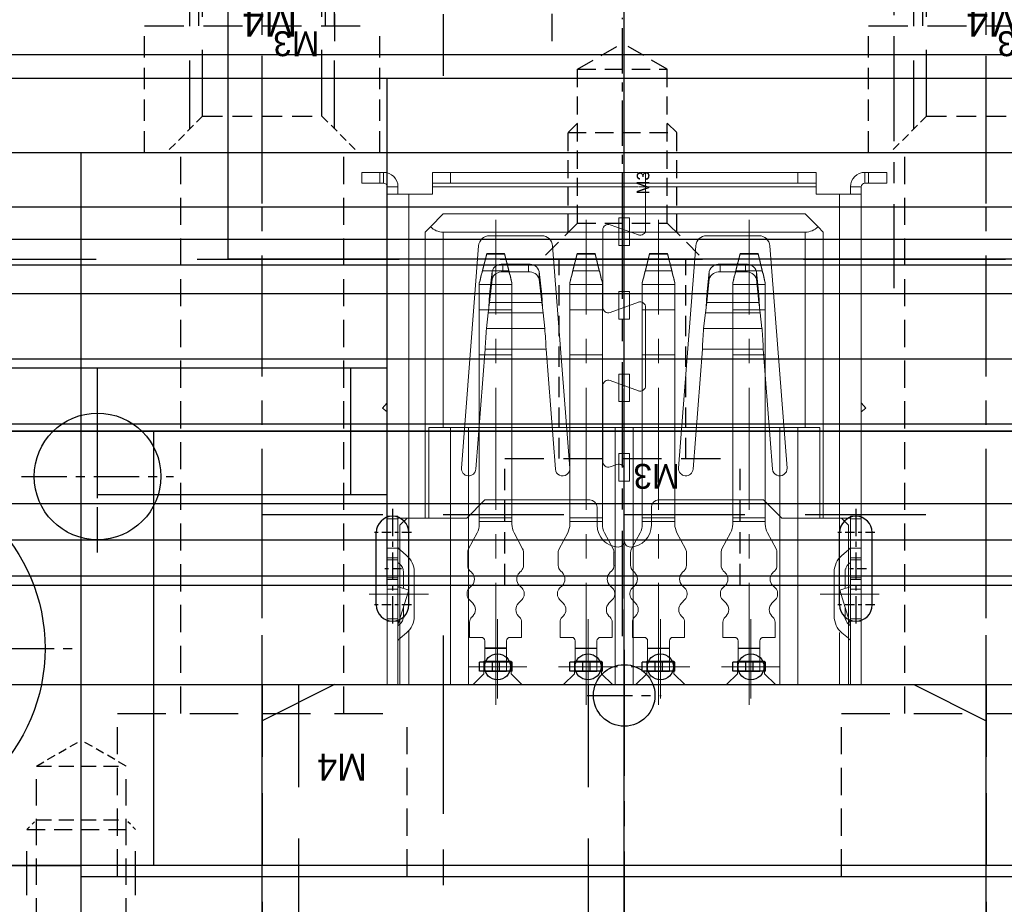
# Model space of a CAD drawing. Header units: millimetres. Extents: x -1657 to 8845, y -11980 to 3013.
# Tile 163 of 256: x 856 to 883, y 672 to 697. Entities that reach past the tile are written whole.
import ezdxf

# ---------------------------------------------------------------- set-up
doc = ezdxf.new("R2010")
doc.units = ezdxf.units.MM
doc.linetypes.add('CENTER', pattern=[2, 1.25, -0.25, 0.25, -0.25])
doc.linetypes.add('DASHED', pattern=[0.75, 0.5, -0.25])
for name, color, linetype in [('01', 6, 'Continuous'), ('图层138', 141, 'Continuous'), ('图层139', 137, 'Continuous'), ('图层148', 112, 'Continuous'), ('图层149', 30, 'Continuous'), ('图层151', 51, 'Continuous'), ('图层154', 25, 'Continuous'), ('图层158', 195, 'Continuous'), ('图层160', 67, 'Continuous'), ('图层161', 135, 'Continuous'), ('图层162', 17, 'Continuous'), ('图层164', 124, 'Continuous'), ('图层166', 212, 'Continuous'), ('方管2', 2, 'Continuous'), ('裁切线轨', 252, 'Continuous'), ('铁壳', 1, 'Continuous')]:
    doc.layers.add(name, color=color, linetype=linetype)

# ---------------------------------------------------------------- blocks, each defined once
blk = doc.blocks.new('1BAE6')
at = {"layer": '01', "color": 1, "linetype": 'CENTER', "lineweight": 9, "ltscale": 2.695376}
for p, q in [((-6.9, -1.179), (-6.9, 12.214)), ((-4.4, -1.179), (-4.4, 12.214)), ((-2.4, -1.179), (-2.4, 12.214)), ((0.1, -1.179), (0.1, 12.214))]:
    blk.add_line(p, q, dxfattribs=at)
at = {"layer": '01', "linetype": 'Continuous', "lineweight": 15}
for p, q in [((-7.265, 10.827), (-7.147, 11.285)), ((-7.147, 11.272), (-7.265, 10.814)), ((-7.147, 11.285), (-6.653, 11.285)), ((-7.147, 11.285), (-7.147, 11.272)), ((-7.147, 11.272), (-6.653, 11.272)), ((-6.653, 11.285), (-6.538, 10.827)), ((-6.653, 11.272), (-6.653, 11.285)), ((-6.538, 10.814), (-6.653, 11.272)), ((-4.765, 10.827), (-4.648, 11.285)), ((-4.648, 11.272), (-4.765, 10.814)), ((-4.648, 11.285), (-4.153, 11.285)), ((-4.648, 11.285), (-4.648, 11.272)), ((-4.648, 11.272), (-4.153, 11.272)), ((-4.153, 11.285), (-4.038, 10.827)), ((-4.153, 11.272), (-4.153, 11.285)), ((-4.038, 10.814), (-4.153, 11.272)), ((-2.765, 10.827), (-2.647, 11.285)), ((-2.647, 11.272), (-2.765, 10.814)), ((-2.647, 11.285), (-2.153, 11.285)), ((-2.647, 11.285), (-2.647, 11.272)), ((-2.647, 11.272), (-2.153, 11.272)), ((-2.153, 11.285), (-2.038, 10.827)), ((-2.153, 11.272), (-2.153, 11.285)), ((-2.038, 10.814), (-2.153, 11.272)), ((-0.265, 10.827), (-0.148, 11.285)), ((-0.148, 11.272), (-0.265, 10.814)), ((-0.148, 11.285), (0.347, 11.285)), ((-0.148, 11.285), (-0.148, 11.272)), ((-0.148, 11.272), (0.347, 11.272)), ((0.347, 11.285), (0.462, 10.827)), ((0.347, 11.272), (0.347, 11.285)), ((0.462, 10.814), (0.347, 11.272)), ((-7.265, 10.814), (-6.538, 10.814)), ((-4.765, 10.814), (-4.038, 10.814)), ((-2.765, 10.814), (-2.038, 10.814)), ((-0.265, 10.814), (0.462, 10.814)), ((-7.353, 10.467), (-7.353, 10.482)), ((-7.353, 10.467), (-7.353, 10.432)), ((-7.353, 10.432), (-7.353, 9.736)), ((-7.353, 10.432), (-6.452, 10.432)), ((-6.452, 10.482), (-6.452, 10.467)), ((-6.452, 10.467), (-6.452, 10.432)), ((-6.452, 10.432), (-6.452, 9.736)), ((-4.853, 10.467), (-4.853, 10.482)), ((-4.853, 10.467), (-4.853, 10.432)), ((-4.853, 10.432), (-4.853, 9.736)), ((-4.853, 10.432), (-3.953, 10.432)), ((-3.953, 10.482), (-3.953, 10.467)), ((-3.953, 10.467), (-3.953, 10.432)), ((-3.953, 10.432), (-3.953, 9.736)), ((-2.853, 10.467), (-2.853, 10.482)), ((-2.853, 10.467), (-2.853, 10.432)), ((-2.853, 10.432), (-2.853, 9.736)), ((-2.853, 10.432), (-1.952, 10.432)), ((-1.952, 10.482), (-1.952, 10.467)), ((-1.952, 10.467), (-1.952, 10.432)), ((-1.952, 10.432), (-1.952, 9.736)), ((-0.353, 10.467), (-0.353, 10.482)), ((-0.353, 10.467), (-0.353, 10.432)), ((-0.353, 10.432), (-0.353, 9.736)), ((-0.353, 10.432), (0.547, 10.432)), ((0.547, 10.482), (0.547, 10.467)), ((0.547, 10.467), (0.547, 10.432)), ((0.547, 10.432), (0.547, 9.736)), ((-7.353, 9.736), (-7.353, 8.493)), ((-7.353, 9.736), (-6.452, 9.736)), ((-6.452, 9.736), (-6.452, 8.493)), ((-4.853, 9.736), (-4.853, 8.493)), ((-4.853, 9.736), (-3.953, 9.736)), ((-3.953, 9.736), (-3.953, 8.493)), ((-2.853, 9.736), (-2.853, 8.493)), ((-2.853, 9.736), (-1.952, 9.736)), ((-1.952, 9.736), (-1.952, 8.493)), ((-0.353, 9.736), (-0.353, 8.493)), ((-0.353, 9.736), (0.547, 9.736)), ((0.547, 9.736), (0.547, 8.493)), ((-7.353, 8.493), (-7.353, 3.991)), ((-7.353, 8.493), (-6.452, 8.493)), ((-6.452, 8.493), (-6.452, 3.991)), ((-4.853, 8.493), (-4.853, 3.991)), ((-4.853, 8.493), (-3.953, 8.493)), ((-3.953, 8.493), (-3.953, 3.991)), ((-2.853, 8.493), (-2.853, 3.991)), ((-2.853, 8.493), (-1.952, 8.493)), ((-1.952, 8.493), (-1.952, 3.991)), ((-0.353, 8.493), (-0.353, 3.991)), ((-0.353, 8.493), (0.547, 8.493)), ((0.547, 8.493), (0.547, 3.991)), ((-7.353, 3.991), (-7.353, 3.885)), ((-7.353, 3.991), (-6.452, 3.991)), ((-7.353, 3.885), (-7.353, 3.81)), ((-7.353, 3.885), (-6.452, 3.885)), ((-6.452, 3.991), (-6.452, 3.885)), ((-6.452, 3.885), (-6.452, 3.81)), ((-4.853, 3.991), (-4.853, 3.885)), ((-4.853, 3.991), (-3.953, 3.991)), ((-4.853, 3.885), (-4.853, 3.81)), ((-4.853, 3.885), (-3.953, 3.885)), ((-3.953, 3.991), (-3.953, 3.885)), ((-3.953, 3.885), (-3.953, 3.81)), ((-2.853, 3.991), (-2.853, 3.885)), ((-2.853, 3.991), (-1.952, 3.991)), ((-2.853, 3.885), (-2.853, 3.81)), ((-2.853, 3.885), (-1.952, 3.885)), ((-1.952, 3.991), (-1.952, 3.885)), ((-1.952, 3.885), (-1.952, 3.81)), ((-0.353, 3.991), (-0.353, 3.885)), ((-0.353, 3.991), (0.547, 3.991)), ((-0.353, 3.885), (-0.353, 3.81)), ((-0.353, 3.885), (0.547, 3.885)), ((0.547, 3.991), (0.547, 3.885)), ((0.547, 3.885), (0.547, 3.81)), ((-7.411, 3.575), (-7.649, 3.129)), ((-6.394, 3.575), (-6.156, 3.129)), ((-4.911, 3.575), (-5.149, 3.129)), ((-3.894, 3.575), (-3.656, 3.129)), ((-2.911, 3.575), (-3.149, 3.129)), ((-1.894, 3.575), (-1.656, 3.129)), ((-0.411, 3.575), (-0.649, 3.129)), ((0.606, 3.575), (0.844, 3.129)), ((-7.673, 3.035), (-7.673, 2.668)), ((-6.133, 3.035), (-6.133, 2.668)), ((-5.173, 3.035), (-5.173, 2.668)), ((-3.633, 3.035), (-3.633, 2.668)), ((-3.173, 3.035), (-3.173, 2.668)), ((-1.633, 3.035), (-1.633, 2.668)), ((-0.673, 3.035), (-0.673, 2.668)), ((0.867, 3.035), (0.867, 2.668)), ((-7.614, 2.526), (-7.559, 2.472)), ((-6.191, 2.526), (-6.246, 2.472)), ((-5.114, 2.526), (-5.059, 2.472)), ((-3.691, 2.526), (-3.746, 2.472)), ((-3.114, 2.526), (-3.059, 2.472)), ((-1.691, 2.526), (-1.746, 2.472)), ((-0.614, 2.526), (-0.559, 2.472)), ((0.809, 2.526), (0.754, 2.472)), ((-7.559, 2.118), (-7.634, 2.044)), ((-6.246, 2.118), (-6.171, 2.044)), ((-5.059, 2.118), (-5.134, 2.044)), ((-3.746, 2.118), (-3.671, 2.044)), ((-3.059, 2.118), (-3.134, 2.044)), ((-1.746, 2.118), (-1.671, 2.044)), ((-0.559, 2.118), (-0.634, 2.044)), ((0.754, 2.118), (0.829, 2.044)), ((-7.692, 1.902), (-7.692, 1.868)), ((-7.634, 1.726), (-7.534, 1.627)), ((-6.171, 1.726), (-6.271, 1.627)), ((-6.113, 1.902), (-6.113, 1.868)), ((-5.192, 1.902), (-5.192, 1.868)), ((-5.134, 1.726), (-5.034, 1.627)), ((-3.671, 1.726), (-3.771, 1.627)), ((-3.613, 1.902), (-3.613, 1.868)), ((-3.192, 1.902), (-3.192, 1.868)), ((-3.134, 1.726), (-3.034, 1.627)), ((-1.671, 1.726), (-1.771, 1.627)), ((-1.613, 1.902), (-1.613, 1.868)), ((-0.692, 1.902), (-0.692, 1.868)), ((-0.634, 1.726), (-0.534, 1.627)), ((0.829, 1.726), (0.729, 1.627)), ((0.887, 1.902), (0.887, 1.868)), ((-7.622, 1.102), (-7.622, 0.685)), ((-7.534, 1.273), (-7.564, 1.244)), ((-6.271, 1.273), (-6.241, 1.244)), ((-6.183, 1.102), (-6.183, 0.685)), ((-5.122, 1.102), (-5.122, 0.685)), ((-5.034, 1.273), (-5.064, 1.244)), ((-3.771, 1.273), (-3.741, 1.244)), ((-3.683, 1.102), (-3.683, 0.685)), ((-3.122, 1.102), (-3.122, 0.685)), ((-3.034, 1.273), (-3.064, 1.244)), ((-1.771, 1.273), (-1.741, 1.244)), ((-1.683, 1.102), (-1.683, 0.685)), ((-0.622, 1.102), (-0.622, 0.685)), ((-0.534, 1.273), (-0.564, 1.244)), ((0.729, 1.273), (0.759, 1.244)), ((0.817, 1.102), (0.817, 0.685)), ((-7.622, 0.685), (-7.303, 0.685)), ((-7.622, 0.685), (-7.303, 0.685)), ((-7.203, -0.25), (-7.203, 0.585)), ((-6.603, -0.25), (-6.603, 0.585)), ((-6.183, 0.685), (-6.502, 0.685)), ((-6.183, 0.685), (-6.502, 0.685)), ((-5.122, 0.685), (-4.803, 0.685)), ((-5.122, 0.685), (-4.803, 0.685)), ((-4.703, -0.25), (-4.703, 0.585)), ((-4.103, -0.25), (-4.103, 0.585)), ((-3.683, 0.685), (-4.002, 0.685)), ((-3.683, 0.685), (-4.002, 0.685)), ((-3.122, 0.685), (-2.803, 0.685)), ((-3.122, 0.685), (-2.803, 0.685)), ((-2.703, -0.25), (-2.703, 0.585)), ((-2.103, -0.25), (-2.103, 0.585)), ((-1.683, 0.685), (-2.002, 0.685)), ((-1.683, 0.685), (-2.002, 0.685)), ((-0.622, 0.685), (-0.303, 0.685)), ((-0.622, 0.685), (-0.303, 0.685)), ((-0.203, -0.25), (-0.203, 0.585)), ((0.397, -0.25), (0.397, 0.585)), ((0.817, 0.685), (0.498, 0.685)), ((0.817, 0.685), (0.498, 0.685)), ((-4.103, 0.388), (-4.703, 0.388)), ((-2.103, 0.388), (-2.703, 0.388)), ((0.397, 0.388), (-0.203, 0.388))]:
    blk.add_line(p, q, dxfattribs=at)
at = {"layer": '01'}
for p, q in [((-7.203, 0.388), (-6.603, 0.388)), ((-6.603, 0.388), (-7.203, 0.388)), ((-4.703, 0.388), (-4.103, 0.388)), ((-2.703, 0.388), (-2.103, 0.388)), ((-2.703, 0.388), (-2.103, 0.388)), ((-0.203, 0.388), (0.397, 0.388)), ((-7.203, -0.25), (-6.603, -0.25)), ((-4.703, -0.25), (-4.103, -0.25)), ((-2.703, -0.25), (-2.103, -0.25)), ((-0.203, -0.25), (0.397, -0.25))]:
    blk.add_line(p, q, dxfattribs=at)
at = {"layer": '01', "ltscale": 1.375}
for p, q in [((-6.45, 0), (-7.35, 0)), ((-3.95, 0), (-4.85, 0)), ((-1.95, 0), (-2.85, 0)), ((0.55, 0), (-0.35, 0)), ((-6.45, -0.25), (-7.35, -0.25)), ((-3.95, -0.25), (-4.85, -0.25)), ((-1.95, -0.25), (-2.85, -0.25)), ((0.55, -0.25), (-0.35, -0.25))]:
    blk.add_line(p, q, dxfattribs=at)
at = {"layer": '01', "ltscale": 0.075}
for p, q in [((-7.35, -0.25), (-7.35, 0)), ((-6.45, -0.25), (-6.45, 0)), ((-4.85, -0.25), (-4.85, 0)), ((-3.95, -0.25), (-3.95, 0)), ((-2.85, -0.25), (-2.85, 0)), ((-1.95, -0.25), (-1.95, 0)), ((-0.35, -0.25), (-0.35, 0)), ((0.55, -0.25), (0.55, 0))]:
    blk.add_line(p, q, dxfattribs=at)
at = {"layer": '01', "ltscale": 1.625}
for p, q in [((-7, 0), (-7, -0.25)), ((-6.8, 0), (-6.8, -0.25)), ((-4.5, 0), (-4.5, -0.25)), ((-4.3, 0), (-4.3, -0.25)), ((-2.5, 0), (-2.5, -0.25)), ((-2.3, 0), (-2.3, -0.25)), ((0, 0), (0, -0.25)), ((0.2, 0), (0.2, -0.25))]:
    blk.add_line(p, q, dxfattribs=at)
at = {"layer": '01', "linetype": 'Continuous', "lineweight": 15}
for centre, radius, start, end in [((-7.853, 3.81), 0.5, 331.9275, 0), ((-5.952, 3.81), 0.5, 180, 208.0725), ((-5.353, 3.81), 0.5, 331.9275, 0), ((-3.452, 3.81), 0.5, 180, 208.0725), ((-3.353, 3.81), 0.5, 331.9275, 0), ((-1.452, 3.81), 0.5, 180, 208.0725), ((-1.452, 3.81), 0.5, 180, 208.0725), ((-0.853, 3.81), 0.5, 331.9275, 0), ((1.047, 3.81), 0.5, 180, 208.0725), ((-7.473, 3.035), 0.2, 151.9275, 180), ((-6.332, 3.035), 0.2, 0, 28.0725), ((-4.973, 3.035), 0.2, 151.9275, 180), ((-3.832, 3.035), 0.2, 0, 28.0725), ((-2.973, 3.035), 0.2, 151.9275, 180), ((-1.832, 3.035), 0.2, 0, 28.0725), ((-0.473, 3.035), 0.2, 151.9275, 180), ((0.668, 3.035), 0.2, 0, 28.0725), ((-7.473, 2.668), 0.2, 180, 225), ((-7.736, 2.295), 0.25, 315, 45), ((-6.069, 2.295), 0.25, 135, 225), ((-6.332, 2.668), 0.2, 315, 0), ((-4.973, 2.668), 0.2, 180, 225), ((-5.236, 2.295), 0.25, 315, 45), ((-3.569, 2.295), 0.25, 135, 225), ((-3.832, 2.668), 0.2, 315, 0), ((-2.973, 2.668), 0.2, 180, 225), ((-3.236, 2.295), 0.25, 315, 45), ((-1.569, 2.295), 0.25, 135, 225), ((-1.832, 2.668), 0.2, 315, 0), ((-0.473, 2.668), 0.2, 180, 225), ((-0.736, 2.295), 0.25, 315, 45), ((0.931, 2.295), 0.25, 135, 225), ((0.668, 2.668), 0.2, 315, 0), ((-7.493, 1.902), 0.2, 135, 180), ((-6.313, 1.902), 0.2, 0, 45), ((-4.993, 1.902), 0.2, 135, 180), ((-3.813, 1.902), 0.2, 0, 45), ((-2.993, 1.902), 0.2, 135, 180), ((-1.813, 1.902), 0.2, 0, 45), ((-0.493, 1.902), 0.2, 135, 180), ((0.687, 1.902), 0.2, 0, 45), ((-7.493, 1.868), 0.2, 180, 225), ((-6.313, 1.868), 0.2, 315, 0), ((-4.993, 1.868), 0.2, 180, 225), ((-3.813, 1.868), 0.2, 315, 0), ((-2.993, 1.868), 0.2, 180, 225), ((-1.813, 1.868), 0.2, 315, 0), ((-0.493, 1.868), 0.2, 180, 225), ((0.687, 1.868), 0.2, 315, 0), ((-7.711, 1.45), 0.25, 315, 45), ((-6.094, 1.45), 0.25, 135, 225), ((-5.211, 1.45), 0.25, 315, 45), ((-3.594, 1.45), 0.25, 135, 225), ((-3.211, 1.45), 0.25, 315, 45), ((-1.594, 1.45), 0.25, 135, 225), ((-0.711, 1.45), 0.25, 315, 45), ((0.906, 1.45), 0.25, 135, 225), ((-7.423, 1.102), 0.2, 135, 180), ((-6.383, 1.102), 0.2, 0, 45), ((-4.923, 1.102), 0.2, 135, 180), ((-3.883, 1.102), 0.2, 0, 45), ((-2.923, 1.102), 0.2, 135, 180), ((-1.883, 1.102), 0.2, 0, 45), ((-0.423, 1.102), 0.2, 135, 180), ((0.617, 1.102), 0.2, 0, 45), ((-7.303, 0.585), 0.1, 0, 90), ((-7.303, 0.585), 0.1, 0, 90), ((-6.502, 0.585), 0.1, 90, 180), ((-6.502, 0.585), 0.1, 90, 180), ((-4.803, 0.585), 0.1, 0, 90), ((-4.803, 0.585), 0.1, 0, 90), ((-4.002, 0.585), 0.1, 90, 180), ((-4.002, 0.585), 0.1, 90, 180), ((-2.803, 0.585), 0.1, 0, 90), ((-2.803, 0.585), 0.1, 0, 90), ((-2.002, 0.585), 0.1, 90, 180), ((-2.002, 0.585), 0.1, 90, 180), ((-0.303, 0.585), 0.1, 0, 90), ((-0.303, 0.585), 0.1, 0, 90), ((0.498, 0.585), 0.1, 90, 180), ((0.498, 0.585), 0.1, 90, 180)]:
    blk.add_arc(centre, radius, start, end, dxfattribs=at)
for centre, major_axis, ratio, start_param, end_param in [((-7.265, 10.785), (-0.141, -0.55), 0.012587, 4.663251, 5.33255), ((-7.265, 10.785), (-0.205, -0.8), 0.012587, 4.663251, 5.103926), ((-6.538, 10.785), (0.2, -0.8), 0.012316, 1.179406, 1.620081), ((-6.538, 10.785), (0.137, -0.55), 0.012316, 0.950782, 1.620081), ((-4.765, 10.785), (-0.141, -0.55), 0.012587, 4.663251, 5.33255), ((-4.765, 10.785), (-0.205, -0.8), 0.012587, 4.663251, 5.103926), ((-4.038, 10.785), (0.2, -0.8), 0.012316, 1.179406, 1.620081), ((-4.038, 10.785), (0.137, -0.55), 0.012316, 0.950782, 1.620081), ((-2.765, 10.785), (-0.141, -0.55), 0.012587, 4.663251, 5.33255), ((-2.765, 10.785), (-0.205, -0.8), 0.012587, 4.663251, 5.103926), ((-2.038, 10.785), (0.2, -0.8), 0.012316, 1.179406, 1.620081), ((-2.038, 10.785), (0.137, -0.55), 0.012316, 0.950782, 1.620081), ((-0.265, 10.785), (-0.141, -0.55), 0.012587, 4.663251, 5.33255), ((-0.265, 10.785), (-0.205, -0.8), 0.012587, 4.663251, 5.103926), ((0.462, 10.785), (0.2, -0.8), 0.012316, 1.179406, 1.620081), ((0.462, 10.785), (0.137, -0.55), 0.012316, 0.950782, 1.620081)]:
    blk.add_ellipse(centre, major_axis=major_axis, ratio=ratio, start_param=start_param, end_param=end_param, dxfattribs=at)
blk = doc.blocks.new('1B877')
at = {"layer": '铁壳', "lineweight": 9, "ltscale": 0.03}
for p, q in [((-0.591, 6.715), (-0.591, -9.356)), ((-6, -5.756), (-7.634, -5.756)), ((4.818, -5.756), (6.452, -5.756))]:
    blk.add_line(p, q, dxfattribs=at)
at = {"layer": '铁壳', "linetype": 'Continuous', "lineweight": 15}
for p, q in [((-7.841, 5.594), (-7.841, 5.894)), ((-7.841, 5.894), (-7.341, 5.894)), ((-7.341, 5.894), (-7.341, 5.594)), ((-7.241, 5.894), (-7.341, 5.894)), ((-7.241, 5.894), (-7.241, 5.594)), ((-5.891, 5.594), (-5.891, 5.894)), ((-5.891, 5.894), (-5.391, 5.894)), ((-5.391, 5.894), (-5.391, 5.594)), ((-5.391, 5.894), (-0.204, 5.894)), ((4.209, 5.894), (-0.184, 5.894)), ((0, 4.306), (0, 5.894)), ((4.209, 5.594), (4.209, 5.894)), ((4.209, 5.894), (4.709, 5.894)), ((4.709, 5.894), (4.709, 5.594)), ((6.059, 5.894), (6.059, 5.594)), ((6.059, 5.894), (6.159, 5.894)), ((6.159, 5.594), (6.159, 5.894)), ((6.159, 5.894), (6.659, 5.894)), ((6.659, 5.894), (6.659, 5.594)), ((-7.341, 5.594), (-7.841, 5.594)), ((-7.241, 5.594), (-7.341, 5.594)), ((-6.841, 5.494), (-7.141, 5.494)), ((-7.141, 5.294), (-7.141, 5.494)), ((-6.841, 5.294), (-6.841, 5.494)), ((-5.891, 5.594), (-0.204, 5.594)), ((-5.391, 5.594), (-5.891, 5.594)), ((-5.891, 5.594), (-5.891, 5.494)), ((-5.891, 5.494), (-0.204, 5.494)), ((-5.891, 5.294), (-5.891, 5.494)), ((-5.391, 5.594), (-0.204, 5.594)), ((4.209, 5.594), (-0.184, 5.594)), ((4.709, 5.594), (-0.184, 5.594)), ((4.709, 5.494), (-0.184, 5.494)), ((4.709, 5.594), (4.209, 5.594)), ((4.709, 5.594), (4.709, 5.494)), ((4.709, 5.494), (4.709, 5.294)), ((5.659, 5.494), (5.959, 5.494)), ((5.659, 5.494), (5.659, 5.294)), ((5.959, 5.494), (5.959, 5.294)), ((6.059, 5.594), (6.159, 5.594)), ((6.659, 5.594), (6.159, 5.594)), ((-6.541, 5.294), (-7.141, 5.294)), ((-7.141, -3.606), (-7.141, 5.294)), ((-6.541, 5.294), (-6.541, -3.656)), ((-6.541, 5.294), (-5.891, 5.294)), ((4.709, 5.294), (5.359, 5.294)), ((5.359, -3.656), (5.359, 5.294)), ((5.959, 5.294), (5.359, 5.294)), ((5.959, 5.294), (5.959, -3.606)), ((-0.201, 4.165), (-0.981, 4.449)), ((-2.869, 4.144), (-4.314, 4.144)), ((-1.182, 2.164), (-1.182, 4.308)), ((1.686, 4.144), (3.131, 4.144)), ((-4.613, 3.868), (-5.089, -2.275)), ((-2.094, -2.275), (-2.57, 3.868)), ((0.911, -2.275), (1.387, 3.868)), ((3.43, 3.868), (3.906, -2.275)), ((-3.943, 3.355), (-3.943, 3.143)), ((-3.943, 3.355), (-3.239, 3.355)), ((-3.239, 3.355), (-3.239, 3.143)), ((2.057, 3.355), (2.057, 3.143)), ((2.761, 3.355), (2.057, 3.355)), ((2.761, 3.355), (2.761, 3.143)), ((-4.313, 2.512), (-4.242, 3.159)), ((-4.242, 3.159), (-4.242, 2.947)), ((-3.943, 3.143), (-3.239, 3.143)), ((-2.94, 3.159), (-2.94, 2.947)), ((-2.94, 3.159), (-2.869, 2.512)), ((1.758, 3.159), (1.687, 2.512)), ((1.758, 3.159), (1.758, 2.947)), ((2.761, 3.143), (2.057, 3.143)), ((3.06, 3.159), (3.06, 2.947)), ((3.131, 2.512), (3.06, 3.159)), ((-4.313, 2.3), (-4.242, 2.947)), ((-2.94, 2.947), (-2.869, 2.3)), ((1.758, 2.947), (1.687, 2.3)), ((3.131, 2.3), (3.06, 2.947)), ((-4.313, 2.3), (-4.313, 2.512)), ((-2.869, 2.512), (-2.869, 2.3)), ((1.687, 2.512), (1.687, 2.3)), ((3.131, 2.3), (3.131, 2.512)), ((-2.869, 2.3), (-4.313, 2.3)), ((-0.201, 2.307), (-0.981, 2.023)), ((3.131, 2.3), (1.687, 2.3)), ((-4.397, 1.578), (-4.349, 2.017)), ((-2.834, 2.017), (-4.349, 2.017)), ((-2.834, 2.017), (-2.786, 1.578)), ((0, 0), (0, 2.166)), ((1.651, 2.017), (1.603, 1.578)), ((3.166, 2.017), (1.651, 2.017)), ((3.214, 1.578), (3.166, 2.017)), ((-4.397, 1.578), (-2.786, 1.578)), ((1.603, 1.578), (3.214, 1.578)), ((-4.69, -2.306), (-4.433, 1.013)), ((-4.433, 1.013), (-2.75, 1.013)), ((-2.75, 1.013), (-2.492, -2.306)), ((1.567, 1.013), (1.31, -2.306)), ((1.567, 1.013), (3.25, 1.013)), ((3.508, -2.306), (3.25, 1.013)), ((-1.182, 0.002), (-1.182, -2.1)), ((-0.981, 0.143), (-0.201, -0.141)), ((-7.267, -0.619), (-7.151, -0.48)), ((-7.151, -0.48), (-7.141, -0.469)), ((-7.141, -0.488), (-7.151, -0.48)), ((5.968, -0.48), (5.959, -0.469)), ((5.959, -0.488), (5.968, -0.48)), ((6.085, -0.619), (5.968, -0.48)), ((-7.141, -0.725), (-7.267, -0.619)), ((5.959, -0.725), (6.085, -0.619)), ((-0.981, -2.241), (-0.792, -2.173)), ((-0.591, -2.314), (-0.591, -4.285)), ((-4.941, -3.656), (-4.441, -3.156)), ((-1.541, -3.156), (-4.441, -3.156)), ((3.259, -3.156), (0.359, -3.156)), ((3.259, -3.156), (3.759, -3.656)), ((-1.341, -3.856), (-1.341, -3.356)), ((0.159, -3.356), (0.159, -3.856)), ((-6.841, -3.606), (-7.141, -3.606)), ((-7.141, -3.606), (-7.141, -3.673)), ((-6.841, -3.673), (-7.141, -3.673)), ((-7.141, -3.673), (-7.141, -4.489)), ((-6.841, -3.606), (-6.841, -3.673)), ((-6.841, -3.656), (-6.541, -3.656)), ((-6.841, -3.673), (-6.841, -4.489)), ((-4.941, -3.656), (-6.541, -3.656)), ((-6.541, -4.749), (-6.541, -3.656)), ((5.359, -3.656), (3.759, -3.656)), ((5.359, -3.656), (5.659, -3.656)), ((5.359, -3.656), (5.359, -4.698)), ((5.959, -3.606), (5.659, -3.606)), ((5.659, -3.606), (5.659, -3.673)), ((5.659, -3.673), (5.959, -3.673)), ((5.659, -3.673), (5.659, -4.489)), ((5.959, -3.606), (5.959, -3.673)), ((5.959, -3.673), (5.959, -4.489)), ((-6.841, -4.489), (-7.141, -4.489)), ((-7.141, -4.489), (-7.141, -4.756)), ((-6.841, -4.489), (-6.841, -4.756)), ((-6.784, -4.536), (-6.606, -4.686)), ((5.602, -4.536), (5.423, -4.686)), ((5.659, -4.489), (5.659, -4.756)), ((5.659, -4.489), (5.959, -4.489)), ((5.959, -4.489), (5.959, -4.756)), ((-6.841, -4.756), (-7.141, -4.756)), ((-7.141, -4.806), (-7.141, -4.756)), ((-6.841, -4.806), (-7.141, -4.806)), ((-7.141, -5.306), (-7.141, -4.806)), ((-6.841, -4.806), (-6.841, -4.756)), ((-6.841, -5.306), (-6.841, -4.806)), ((-6.841, -4.88), (-6.798, -4.916)), ((5.659, -4.88), (5.616, -4.916)), ((5.659, -4.806), (5.659, -4.756)), ((5.659, -4.756), (5.959, -4.756)), ((5.659, -5.306), (5.659, -4.806)), ((5.659, -4.806), (5.959, -4.806)), ((5.959, -4.806), (5.959, -4.756)), ((5.959, -5.306), (5.959, -4.806)), ((-6.691, -5.146), (-6.691, -5.599)), ((-6.391, -5.146), (-6.391, -6.366)), ((5.209, -5.146), (5.209, -6.366)), ((5.509, -5.146), (5.509, -5.599)), ((-6.841, -5.306), (-7.141, -5.306)), ((-7.141, -5.356), (-7.141, -5.306)), ((-6.841, -5.356), (-7.141, -5.356)), ((-7.141, -5.356), (-7.141, -5.622)), ((-6.841, -5.356), (-6.841, -5.306)), ((-6.841, -5.356), (-6.841, -5.622)), ((5.659, -5.356), (5.659, -5.306)), ((5.659, -5.306), (5.959, -5.306)), ((5.659, -5.356), (5.659, -5.622)), ((5.659, -5.356), (5.959, -5.356)), ((5.959, -5.356), (5.959, -5.306)), ((5.959, -5.356), (5.959, -5.622)), ((-6.841, -5.622), (-7.141, -5.622)), ((-7.141, -5.622), (-7.141, -6.439)), ((-6.841, -5.588), (-6.831, -5.556)), ((-6.841, -5.622), (-6.841, -6.439)), ((-6.841, -6.601), (-6.545, -5.644)), ((-6.545, -5.644), (-6.831, -5.556)), ((5.362, -5.644), (5.649, -5.556)), ((5.659, -6.601), (5.362, -5.644)), ((5.659, -5.588), (5.649, -5.556)), ((5.659, -5.622), (5.659, -6.439)), ((5.659, -5.622), (5.959, -5.622)), ((5.959, -5.622), (5.959, -6.439)), ((-6.691, -6.117), (-6.691, -6.366)), ((5.509, -6.117), (5.509, -6.366)), ((-6.841, -6.439), (-7.141, -6.439)), ((-7.141, -6.439), (-7.141, -6.506)), ((-7.141, -6.506), (-6.841, -6.506)), ((-7.141, -6.506), (-7.141, -8.256)), ((-6.841, -6.439), (-6.841, -6.506)), ((-6.841, -6.506), (-6.841, -8.256)), ((5.659, -6.439), (5.659, -6.506)), ((5.659, -6.439), (5.959, -6.439)), ((5.959, -6.506), (5.659, -6.506)), ((5.659, -6.506), (5.659, -8.256)), ((5.959, -6.439), (5.959, -6.506)), ((5.959, -6.506), (5.959, -8.256)), ((-6.841, -6.631), (-6.798, -6.596)), ((-6.541, -8.256), (-6.541, -6.763)), ((5.659, -6.631), (5.616, -6.596)), ((-6.784, -6.975), (-6.606, -6.825)), ((5.359, -6.813), (5.359, -8.256)), ((5.602, -6.975), (5.423, -6.825)), ((-6.841, -8.256), (-7.141, -8.256)), ((-6.541, -8.256), (-6.841, -8.256)), ((5.359, -8.256), (-6.541, -8.256)), ((5.659, -8.256), (5.359, -8.256)), ((5.659, -8.256), (5.959, -8.256))]:
    blk.add_line(p, q, dxfattribs=at)
for points in [[(-0.74, 3.876), (-0.74, 4.639), (-0.442, 4.639), (-0.442, 3.876)], [(-0.74, 1.842), (-0.74, 2.604), (-0.442, 2.604), (-0.442, 1.842)], [(-0.74, 0.324), (-0.74, -0.439), (-0.442, -0.439), (-0.442, 0.324)], [(-0.74, -1.87), (-0.74, -2.633), (-0.442, -2.633), (-0.442, -1.87)]]:
    blk.add_lwpolyline(points, close=True, dxfattribs=at)
at = {"layer": '铁壳', "linetype": 'Continuous', "lineweight": 15, "flags": 128}
for points in [[(-4.331, 2.159), (-4.322, 2.35), (-4.313, 2.512)], [(-2.869, 2.512), (-2.86, 2.35), (-2.851, 2.159)], [(1.669, 2.159), (1.678, 2.35), (1.687, 2.512)], [(3.131, 2.512), (3.14, 2.35), (3.149, 2.159)], [(-4.349, 2.017), (-4.34, 2.082), (-4.331, 2.159), (-4.322, 2.235), (-4.313, 2.3)], [(-2.869, 2.3), (-2.86, 2.235), (-2.851, 2.159), (-2.843, 2.082), (-2.834, 2.017)], [(1.651, 2.017), (1.66, 2.082), (1.669, 2.159), (1.678, 2.235), (1.687, 2.3)], [(3.131, 2.3), (3.14, 2.235), (3.149, 2.159), (3.157, 2.082), (3.166, 2.017)]]:
    blk.add_lwpolyline(points, dxfattribs=at)
at = {"layer": '铁壳', "linetype": 'Continuous', "lineweight": 15}
for centre, radius, start, end in [((-7.241, 5.494), 0.4, 0, 90), ((6.059, 5.494), 0.4, 90, 180), ((-7.241, 5.494), 0.1, 0, 90), ((6.059, 5.494), 0.1, 90, 180), ((-1.032, 4.308), 0.15, 70, 180), ((-4.314, 3.844), 0.3, 90, 175.5673), ((-2.869, 3.844), 0.3, 4.4327, 90), ((-0.15, 4.306), 0.15, 250, 0), ((1.686, 3.844), 0.3, 90, 175.5673), ((3.131, 3.844), 0.3, 4.4327, 90), ((-3.977, 3.08), 0.277, 83.0717, 163.3309), ((-3.206, 3.08), 0.277, 16.6691, 96.9283), ((2.023, 3.08), 0.277, 83.0717, 163.3309), ((2.794, 3.08), 0.277, 16.6691, 96.9283), ((-3.977, 2.868), 0.277, 83.0717, 163.3309), ((-3.206, 2.868), 0.277, 16.6691, 96.9283), ((2.023, 2.868), 0.277, 83.0717, 163.3309), ((2.794, 2.868), 0.277, 16.6691, 96.9283), ((-0.15, 2.166), 0.15, 0, 110), ((-1.032, 2.164), 0.15, 180, 290), ((22.541, -0.416), 27.012, 175.7654, 176.9677), ((-29.723, -0.416), 27.012, 3.0323, 4.2346), ((28.541, -0.416), 27.012, 175.7654, 176.9677), ((-23.723, -0.416), 27.012, 3.0323, 4.2346), ((-1.032, 0.002), 0.15, 70, 180), ((-0.15, 0), 0.15, 250, 0), ((-1.032, -2.1), 0.15, 180, 290), ((-0.741, -2.314), 0.15, 360, 110), ((-4.889, -2.29), 0.2, 175.5673, 355.5673), ((-2.293, -2.29), 0.2, 184.4327, 4.4327), ((1.111, -2.29), 0.2, 175.5673, 355.5673), ((3.707, -2.29), 0.2, 184.4327, 4.4327), ((-1.541, -3.356), 0.2, 0, 90), ((0.359, -3.356), 0.2, 90, 180), ((-0.741, -3.856), 0.6, 180, 268.7267), ((-0.441, -3.856), 0.6, 271.2733, 0), ((-0.751, -4.306), 0.15, 268.7267, 0), ((-0.431, -4.306), 0.15, 180, 271.2733), ((-6.591, -4.306), 0.3, 213.5573, 230), ((5.409, -4.306), 0.3, 310, 326.4427), ((-6.991, -5.146), 0.6, 0, 50), ((5.809, -5.146), 0.6, 130, 180), ((-6.991, -5.146), 0.3, 0, 50), ((5.809, -5.146), 0.3, 130, 180), ((-6.991, -6.366), 0.3, 310, 0), ((-6.991, -6.366), 0.6, 310, 0), ((5.809, -6.366), 0.6, 180, 230), ((5.809, -6.366), 0.3, 180, 230), ((-6.591, -7.205), 0.3, 130, 146.4427), ((5.409, -7.205), 0.3, 33.5573, 50)]:
    blk.add_arc(centre, radius, start, end, dxfattribs=at)
blk = doc.blocks.new('85AF4')
at = {"color": 1, "lineweight": 9, "ltscale": 0.03}
for p, q in [((5, -13.54), (5, 1.224)), ((1.5, -10.692), (1.5, -12.886)), ((4, -10.692), (4, -12.886)), ((6, -10.692), (6, -12.886)), ((8.5, -10.692), (8.5, -12.886))]:
    blk.add_line(p, q, dxfattribs=at)
at = {"color": 7, "linetype": 'Continuous', "lineweight": 15}
for p, q in [((-0.354, 0.146), (0, 0.5)), ((0, 0.5), (10, 0.5)), ((10.354, 0.146), (10, 0.5)), ((-0.5, 0), (-0.354, 0.146)), ((-0.5, -7.9), (-0.5, 0)), ((0, 0), (0, -5.4)), ((10, 0), (0, 0)), ((10, -5.4), (10, 0)), ((10.354, 0.146), (10.5, 0)), ((10.5, 0), (10.5, -7.9)), ((0.2, -5.4), (-0.4, -5.4)), ((-0.4, -7.9), (-0.4, -5.4)), ((0.2, -12.5), (0.2, -5.4)), ((0.2, -5.4), (0.7, -5.4)), ((4.75, -5.4), (0.7, -5.4)), ((0.7, -5.4), (0.7, -12.5)), ((4.75, -12.5), (4.75, -5.4)), ((4.75, -5.4), (5.25, -5.4)), ((9.3, -5.4), (5.25, -5.4)), ((5.25, -5.4), (5.25, -12.5)), ((9.3, -12.5), (9.3, -5.4)), ((9.3, -5.4), (9.8, -5.4)), ((9.8, -5.4), (10.4, -5.4)), ((9.8, -5.4), (9.8, -12.5)), ((10.4, -5.4), (10.4, -7.9)), ((-1, -7.9), (-1.2, -8.1)), ((-1.2, -12.5), (-1.2, -8.1)), ((-0.4, -7.9), (-1, -7.9)), ((11, -7.9), (10.4, -7.9)), ((11.2, -8.1), (11, -7.9)), ((11.2, -8.1), (11.2, -12.5)), ((1.125, -11.85), (1.125, -12.2)), ((1.125, -11.85), (1.875, -11.85)), ((1.875, -11.85), (1.875, -12.2)), ((3.625, -11.85), (3.625, -12.2)), ((3.625, -11.85), (4.375, -11.85)), ((4.375, -11.85), (4.375, -12.2)), ((5.625, -11.85), (5.625, -12.2)), ((6.375, -11.85), (5.625, -11.85)), ((6.375, -11.85), (6.375, -12.2)), ((8.125, -11.85), (8.125, -12.2)), ((8.875, -11.85), (8.125, -11.85)), ((8.875, -11.85), (8.875, -12.2)), ((0.825, -12.5), (1.125, -12.2)), ((1.875, -12.2), (2.175, -12.5)), ((3.325, -12.5), (3.625, -12.2)), ((4.375, -12.2), (4.675, -12.5)), ((5.325, -12.5), (5.625, -12.2)), ((6.375, -12.2), (6.675, -12.5)), ((7.825, -12.5), (8.125, -12.2)), ((8.875, -12.2), (9.175, -12.5)), ((0.2, -12.5), (-1.2, -12.5)), ((0.2, -12.5), (0.7, -12.5)), ((0.825, -12.5), (0.7, -12.5)), ((3.325, -12.5), (2.175, -12.5)), ((4.75, -12.5), (4.675, -12.5)), ((4.75, -12.5), (5.25, -12.5)), ((5.325, -12.5), (5.25, -12.5)), ((7.825, -12.5), (6.675, -12.5)), ((9.3, -12.5), (9.175, -12.5)), ((9.3, -12.5), (9.8, -12.5)), ((11.2, -12.5), (9.8, -12.5))]:
    blk.add_line(p, q, dxfattribs=at)
for centre, start, end in [((0, 0.5), 225, 270), ((10, 0.5), 270, 315)]:
    blk.add_arc(centre, 0.5, start, end, dxfattribs=at)
blk = doc.blocks.new('52ADC')
at = {"layer": '裁切线轨', "color": 1, "linetype": 'CENTER', "ltscale": 2.32}
blk.add_line((6.263, -9.8), (6.263, 1.8), dxfattribs=at)
at = {"layer": '裁切线轨', "color": 1, "linetype": 'CENTER'}
blk.add_line((13.763, 1.867), (13.763, -5.673), dxfattribs=at)
at = {"layer": '裁切线轨', "ltscale": 1.5}
for p in [(-12.137, 1), (24.663, -9)]:
    blk.add_line(p, (24.663, 1), dxfattribs=at)
at = {"layer": '裁切线轨', "color": 4, "linetype": 'DASHED'}
for p, q in [((12.525, 0), (11.525, 1)), ((15, 0), (16, 1)), ((12.263, 0.262), (12.263, -2.5)), ((12.525, 0), (12.525, -4.25)), ((15, 0), (12.525, 0)), ((15, 0), (15, -4.25)), ((15.262, 0.262), (15.262, -2.5)), ((12.263, -2.5), (12.525, -2.762)), ((15.262, -2.5), (12.263, -2.5)), ((15.262, -2.5), (15, -2.762)), ((15, -4.25), (12.525, -4.25)), ((12.525, -4.25), (13.763, -4.964)), ((15, -4.25), (13.763, -4.964))]:
    blk.add_line(p, q, dxfattribs=at)
at = {"layer": '裁切线轨', "color": 4, "linetype": 'DASHED', "ltscale": 12.266667}
blk.add_line((-12.137, -4.65), (24.663, -4.65), dxfattribs=at)
at = {"layer": '裁切线轨', "linetype": 'DASHED'}
blk.add_text('M3', height=0.3465, rotation=270, dxfattribs=at).set_placement((13.018, -0.789))
blk = doc.blocks.new('41DEF')
at = {"layer": '裁切线轨', "color": 1, "linetype": 'CENTER', "ltscale": 1.7052}
blk.add_line((-50, 0), (-50, 8.526), dxfattribs=at)
at = {"layer": '裁切线轨', "ltscale": 1.5}
blk.add_line((-85, 7.938), (10, 7.938), dxfattribs=at)
at = {"layer": '裁切线轨', "color": 4, "linetype": 'DASHED', "ltscale": 1.5}
for p, q in [((-53, 3.438), (-53, 7.938)), ((-47, 3.438), (-47, 7.938))]:
    blk.add_line(p, q, dxfattribs=at)
blk = doc.blocks.new('229FB')
at = {"layer": '图层149', "color": 1, "linetype": 'CENTER', "ltscale": 2.329099}
blk.add_line((3.25, -4.911), (3.25, 7.116), dxfattribs=at)
at = {"layer": '图层149', "color": 4, "linetype": 'DASHED', "ltscale": 1.125}
for p, q in [((1.5, 0), (1.5, 5.5)), ((5, 0), (5, 5.5))]:
    blk.add_line(p, q, dxfattribs=at)
at = {"layer": '图层149', "color": 4, "linetype": 'DASHED', "ltscale": 2.166667}
blk.add_line((0, 0), (6.5, 0), dxfattribs=at)
at = {"layer": '图层149', "color": 4, "linetype": 'DASHED', "ltscale": 1.166667}
for p, q in [((0, -3.5), (0, 0)), ((6.5, -3.5), (6.5, 0))]:
    blk.add_line(p, q, dxfattribs=at)
at = {"layer": '图层149', "linetype": 'DASHED', "ltscale": 3}
blk.add_text('M3', height=0.6863, rotation=180, dxfattribs=at).set_placement((4.832, -0.154))
blk = doc.blocks.new('3F')
at = {"color": 4, "linetype": 'DASHED', "ltscale": 0.471405}
for p, q in [((1, 1.237), (0, 2.237)), ((1, -1.237), (0, -2.237))]:
    blk.add_line(p, q, dxfattribs=at)
at = {"color": 4, "linetype": 'DASHED', "ltscale": 2.420833}
for p, q in [((0.738, 1.5), (8, 1.5)), ((0.738, -1.5), (8, -1.5))]:
    blk.add_line(p, q, dxfattribs=at)
at = {"color": 4, "linetype": 'DASHED', "ltscale": 0.123744}
for p, q in [((8, 1.5), (8.262, 1.237)), ((8, -1.5), (8.262, -1.237))]:
    blk.add_line(p, q, dxfattribs=at)
at = {"color": 4, "linetype": 'DASHED'}
blk.add_line((8, 1.5), (8, -1.5), dxfattribs=at)
at = {"color": 4, "linetype": 'DASHED', "ltscale": 1.458333}
for p, q in [((1, 1.237), (9.75, 1.237)), ((1, -1.237), (9.75, -1.237))]:
    blk.add_line(p, q, dxfattribs=at)
at = {"color": 4, "linetype": 'DASHED', "ltscale": 0.825}
for p, q in [((1, 1.237), (1, -1.237)), ((8.262, 1.237), (8.262, -1.237)), ((9.75, 1.237), (9.75, -1.237))]:
    blk.add_line(p, q, dxfattribs=at)
at = {"color": 4, "linetype": 'DASHED', "ltscale": 0.476314}
for p in [(9.75, 1.237), (9.75, -1.237)]:
    blk.add_line(p, (10.464, 0), dxfattribs=at)
at = {"color": 1, "linetype": 'CENTER', "ltscale": 2.408031}
blk.add_line((-0.867, 0), (11.173, 0), dxfattribs=at)
at = {"linetype": 'DASHED'}
blk.add_text('M3', height=0.3465, dxfattribs=at).set_placement((1.789, -0.745))
blk = doc.blocks.new('23ADA')
at = {"layer": '图层162', "color": 1, "linetype": 'CENTER', "ltscale": 2.329099}
blk.add_line((3.25, -4.911), (3.25, 13.116), dxfattribs=at)
at = {"layer": '图层162', "color": 4, "linetype": 'DASHED', "ltscale": 1.125}
for p, q in [((1.5, 0), (1.5, 11.5)), ((5, 0), (5, 11.5))]:
    blk.add_line(p, q, dxfattribs=at)
at = {"layer": '图层162', "color": 4, "linetype": 'DASHED', "ltscale": 2.166667}
blk.add_line((0, 0), (6.5, 0), dxfattribs=at)
at = {"layer": '图层162', "color": 4, "linetype": 'DASHED', "ltscale": 1.166667}
for p, q in [((0, -3.5), (0, 0)), ((6.5, -3.5), (6.5, 0))]:
    blk.add_line(p, q, dxfattribs=at)
at = {"layer": '图层162', "linetype": 'DASHED', "ltscale": 3}
blk.add_text('M3', height=0.6863, rotation=180, dxfattribs=at).set_placement((4.832, -0.154))
blk = doc.blocks.new('23F27')
at = {"layer": '图层166', "color": 1, "linetype": 'CENTER', "ltscale": 2.671598}
blk.add_line((-2.25, -6.715), (-2.25, 17.643), dxfattribs=at)
at = {"layer": '图层166', "color": 4, "linetype": 'DASHED', "ltscale": 1.5}
for p, q in [((-4.5, 0), (-4.5, 15.5)), ((0, 0), (0, 15.5)), ((-6.25, -4.5), (-6.25, 0)), ((1.75, -4.5), (1.75, 0))]:
    blk.add_line(p, q, dxfattribs=at)
at = {"layer": '图层166', "color": 4, "linetype": 'DASHED', "ltscale": 2.666667}
blk.add_line((-6.25, 0), (1.75, 0), dxfattribs=at)
at = {"layer": '图层166'}
blk.add_text('M4', height=0.743, rotation=180, dxfattribs=at).set_placement((0.647, -1.108))
blk = doc.blocks.new('23F58')
at = {"layer": '图层162', "color": 1, "linetype": 'CENTER', "ltscale": 3.2}
blk.add_line((-1.65, -2.376), (-1.65, 15.549), dxfattribs=at)
at = {"layer": '图层162', "color": 4, "linetype": 'DASHED', "ltscale": 3.783333}
for p, q in [((-3.65, -0.35), (-3.65, 14)), ((0.35, -0.35), (0.35, 14))]:
    blk.add_line(p, q, dxfattribs=at)
at = {"layer": '图层162', "color": 4, "linetype": 'DASHED', "ltscale": 3.666667}
for p, q in [((-3.3, 0), (-3.3, 14)), ((0, 0), (0, 14))]:
    blk.add_line(p, q, dxfattribs=at)
at = {"layer": '图层162', "color": 4, "linetype": 'DASHED', "ltscale": 0.471405}
for p, q in [((-3.3, 0), (-4.3, -1)), ((0, 0), (1, -1))]:
    blk.add_line(p, q, dxfattribs=at)
at = {"layer": '图层162', "color": 4, "linetype": 'DASHED', "ltscale": 1.1}
blk.add_line((-3.3, 0), (0, 0), dxfattribs=at)
at = {"layer": '图层162'}
blk.add_text('M4', height=0.8143, rotation=180, dxfattribs=at).set_placement((-0.686, 3.017))
blk = doc.blocks.new('2A531')
at = {"layer": '方管2', "color": 4, "linetype": 'DASHED', "ltscale": 280}
blk.add_line((0, -34), (840, -34), dxfattribs=at)
at = {"layer": '方管2', "ltscale": 2.125}
blk.add_line((0, -37), (840, -37), dxfattribs=at)
blk = doc.blocks.new('2BE04')
at = {"layer": '图层138', "lineweight": -3, "ltscale": 1.125}
for p, q in [((0, 0), (250, 0)), ((1, -1), (249, -1))]:
    blk.add_line(p, q, dxfattribs=at)

msp = doc.modelspace()

# ---------------------------------------------------------------- linework, layer by layer
at = {"layer": '图层138', "ltscale": 1.375}
for p, q in [((802.7598, 683.4368), (914.7598, 683.4368)), ((802.7598, 678.4368), (914.7598, 678.4368))]:
    msp.add_line(p, q, dxfattribs=at)
at = {"layer": '图层138', "color": 1, "linetype": 'CENTER', "ltscale": 2.784}
msp.add_line((872.7598, 679.3968), (872.7598, 665.4768), dxfattribs=at)
at = {"layer": '图层138', "color": 4, "linetype": 'DASHED', "ltscale": 4}
for p, q in [((862.7598, 678.4368), (862.7598, 666.4368)), ((882.7598, 678.4368), (882.7598, 666.4368))]:
    msp.add_line(p, q, dxfattribs=at)
at = {"layer": '图层139', "ltscale": 1.375}
for p, q in [((802.7598, 691.6368), (914.7598, 691.6368)), ((802.7598, 690.7368), (914.7598, 690.7368)), ((802.7598, 690.0368), (914.7598, 690.0368)), ((802.7598, 689.2368), (914.7598, 689.2368)), ((802.7598, 687.4368), (914.7598, 687.4368))]:
    msp.add_line(p, q, dxfattribs=at)
at = {"layer": '图层148'}
for p, q in [((844.2098, 687.1868), (866.2098, 687.1868)), ((858.2098, 683.6868), (858.2098, 687.1868)), ((865.2098, 683.6868), (865.2098, 687.1868)), ((866.2098, 681.1868), (866.2098, 687.1868)), ((858.2098, 683.6868), (866.2098, 683.6868)), ((844.2098, 681.1868), (866.2098, 681.1868))]:
    msp.add_line(p, q, dxfattribs=at)
at = {"layer": '图层148', "color": 1, "linetype": 'CENTER'}
for p, q in [((858.2098, 682.0868), (858.2098, 686.2868)), ((856.1098, 684.1868), (860.3098, 684.1868))]:
    msp.add_line(p, q, dxfattribs=at)
at = {"layer": '图层148', "color": 4, "linetype": 'DASHED', "ltscale": 1.831667}
msp.add_circle((858.2098, 684.1868), 1.75, dxfattribs=at)
at = {"layer": '图层149'}
for p, q in [((844.2098, 695.1868), (916.2098, 695.1868)), ((866.2098, 687.1868), (866.2098, 695.1868)), ((844.2098, 687.1868), (866.2098, 687.1868)), ((844.2098, 681.1868), (916.2098, 681.1868))]:
    msp.add_line(p, q, dxfattribs=at)
at = {"layer": '图层149', "color": 4, "linetype": 'DASHED', "ltscale": 11.166667}
msp.add_line((844.2098, 690.1868), (911.2098, 690.1868), dxfattribs=at)
at = {"layer": '图层149', "color": 1, "linetype": 'CENTER'}
for p, q in [((858.2098, 682.0868), (858.2098, 686.2868)), ((856.1098, 684.1868), (860.3098, 684.1868))]:
    msp.add_line(p, q, dxfattribs=at)
at = {"layer": '图层149', "ltscale": 0.875}
msp.add_circle((858.2098, 684.1868), 1.75, dxfattribs=at)
at = {"layer": '图层151', "color": 1, "linetype": 'CENTER', "ltscale": 3.944}
msp.add_line((867.7598, 679.7968), (867.7598, 660.0768), dxfattribs=at)
at = {"layer": '图层151', "ltscale": 1.5}
msp.add_line((802.7598, 678.4368), (914.7598, 678.4368), dxfattribs=at)
at = {"layer": '图层151', "color": 4, "linetype": 'DASHED', "ltscale": 5.666667}
for p, q in [((863.7598, 678.4368), (863.7598, 661.4368)), ((871.7598, 678.4368), (871.7598, 661.4368))]:
    msp.add_line(p, q, dxfattribs=at)
at = {"layer": '图层154', "color": 4, "linetype": 'DASHED', "ltscale": 18.666667}
msp.add_line((802.7598, 690.7368), (914.7598, 690.7368), dxfattribs=at)
at = {"layer": '图层154', "ltscale": 4.5}
msp.add_line((802.7598, 685.6368), (914.7598, 685.6368), dxfattribs=at)
at = {"layer": '图层158', "color": 1, "linetype": 'CENTER', "ltscale": 3.364}
msp.add_line((872.7598, 662.7768), (872.7598, 679.5968), dxfattribs=at)
at = {"layer": '图层158', "ltscale": 1.625}
for p, q in [((864.7598, 678.4368), (862.7598, 677.4368)), ((864.7598, 678.4368), (880.7598, 678.4368)), ((880.7598, 678.4368), (882.7598, 677.4368)), ((862.7598, 663.9368), (862.7598, 677.4368)), ((882.7598, 663.9368), (882.7598, 677.4368))]:
    msp.add_line(p, q, dxfattribs=at)
at = {"layer": '图层160', "color": 1, "linetype": 'CENTER', "lineweight": 9, "ltscale": 2.784}
msp.add_line((872.7598, 672.4768), (872.7598, 686.3968), dxfattribs=at)
at = {"layer": '图层160', "ltscale": 2}
for p, q in [((899.7598, 685.4368), (845.7598, 685.4368)), ((859.7598, 685.4368), (859.7598, 673.4368)), ((899.7598, 673.4368), (845.7598, 673.4368))]:
    msp.add_line(p, q, dxfattribs=at)
at = {"layer": '图层160', "color": 1, "linetype": 'CENTER', "ltscale": 0.6032}
for p, q in [((866.3598, 683.2948), (866.3598, 679.9788)), ((879.1598, 683.2948), (879.1598, 679.9788))]:
    msp.add_line(p, q, dxfattribs=at)
at = {"layer": '图层160', "color": 1, "linetype": 'CENTER', "ltscale": 0.2088}
for p, q in [((866.8818, 682.6368), (865.8378, 682.6368)), ((879.6818, 682.6368), (878.6378, 682.6368)), ((866.6074, 681.6368), (866.1193, 681.6368)), ((879.4535, 681.6368), (878.8767, 681.6368)), ((866.8818, 680.6368), (865.8378, 680.6368)), ((879.6818, 680.6368), (878.6378, 680.6368))]:
    msp.add_line(p, q, dxfattribs=at)
at = {"layer": '图层160'}
for p, q in [((865.9098, 680.6368), (865.9098, 682.6368)), ((866.8098, 680.6368), (866.8098, 682.6368)), ((878.7098, 680.6368), (878.7098, 682.6368)), ((879.6098, 680.6368), (879.6098, 682.6368))]:
    msp.add_line(p, q, dxfattribs=at)
at = {"layer": '图层160', "color": 1, "lineweight": 9, "ltscale": 0.03}
for p, q in [((869.2598, 679.7378), (869.2598, 678.1159)), ((871.7598, 679.7378), (871.7598, 678.1159)), ((873.7598, 679.7378), (873.7598, 678.1159)), ((876.2598, 679.7378), (876.2598, 678.1159)), ((870.0708, 678.9268), (868.4488, 678.9268)), ((872.5708, 678.9268), (870.9488, 678.9268)), ((874.5708, 678.9268), (872.9488, 678.9268)), ((877.0708, 678.9268), (875.4488, 678.9268))]:
    msp.add_line(p, q, dxfattribs=at)
at = {"layer": '图层160', "ltscale": 2}
for centre in [(869.2598, 678.9268), (871.7598, 678.9268), (873.7598, 678.9268), (876.2598, 678.9268)]:
    msp.add_circle(centre, 0.36, dxfattribs=at)
at = {"layer": '图层160'}
for centre, start, end in [((866.3598, 682.6368), 0, 180), ((879.1598, 682.6368), 0, 180), ((866.3598, 680.6368), 180, 0), ((879.1598, 680.6368), 180, 0)]:
    msp.add_arc(centre, 0.45, start, end, dxfattribs=at)
at = {"layer": '图层161', "color": 1, "linetype": 'CENTER'}
msp.add_line((845.7598, 679.4368), (857.7598, 679.4368), dxfattribs=at)
at = {"layer": '图层161', "ltscale": 1.5}
msp.add_circle((851.7598, 679.4368), 5, dxfattribs=at)
at = {"layer": '图层162', "color": 1, "linetype": 'CENTER', "ltscale": 8.202156}
msp.add_line((872.7598, 670.2544), (872.7598, 715.5163), dxfattribs=at)
at = {"layer": '图层162', "ltscale": 2.5}
for p, q in [((845.7598, 693.1368), (899.7598, 693.1368)), ((857.7598, 673.4368), (857.7598, 693.1368)), ((845.7598, 673.4368), (857.7598, 673.4368))]:
    msp.add_line(p, q, dxfattribs=at)
at = {"layer": '图层164', "color": 1, "linetype": 'CENTER', "ltscale": 12.76}
msp.add_line((872.7598, 688.7368), (872.7598, 752.5368), dxfattribs=at)
at = {"layer": '图层164', "ltscale": 1.5}
msp.add_line((845.7598, 693.1368), (899.7598, 693.1368), dxfattribs=at)
at = {"layer": '图层166', "color": 1, "linetype": 'CENTER', "ltscale": 4.64}
msp.add_line((872.7598, 671.5368), (872.7598, 694.7368), dxfattribs=at)
at = {"layer": '图层166', "ltscale": 3}
for p, q in [((857.7598, 693.1368), (887.7598, 693.1368)), ((857.7598, 673.1368), (857.7598, 693.1368)), ((857.7598, 673.1368), (887.7598, 673.1368))]:
    msp.add_line(p, q, dxfattribs=at)
at = {"layer": '图层166', "color": 4, "linetype": 'DASHED', "ltscale": 3.333333}
for p, q in [((862.7598, 673.1368), (862.7598, 683.1368)), ((882.7598, 673.1368), (882.7598, 683.1368))]:
    msp.add_line(p, q, dxfattribs=at)
at = {"layer": '图层166', "color": 4, "linetype": 'DASHED', "ltscale": 6.666667}
msp.add_line((862.7598, 683.1368), (882.7598, 683.1368), dxfattribs=at)
at = {"layer": '图层166', "color": 1, "linetype": 'CENTER'}
for p, q in [((872.7598, 677.1168), (872.7598, 679.1568)), ((871.7398, 678.1368), (873.7798, 678.1368))]:
    msp.add_line(p, q, dxfattribs=at)
at = {"layer": '图层166', "ltscale": 3}
msp.add_circle((872.7598, 678.1368), 0.85, dxfattribs=at)

# ---------------------------------------------------------------- block references
at = {"ltscale": 0.5}
msp.add_blockref('85AF4', (867.7598, 690.9368), dxfattribs=at)
at = {"layer": '01', "ltscale": 1.625}
msp.add_blockref('1BAE6', (876.1098, 679.0568), dxfattribs=at)
at = {"layer": '图层138', "ltscale": 1.125}
msp.add_blockref('2BE04', (674.2951, 682.4368), dxfattribs=at)
at = {"layer": '图层138', "ltscale": 1.625, "rotation": 90}
msp.add_blockref('3F', (857.7598, 666.4368), dxfattribs=at)
at = {"layer": '图层149', "ltscale": 1.5}
msp.add_blockref('229FB', (869.4598, 684.6868), dxfattribs=at)
at = {"layer": '图层162', "ltscale": 1.5}
for p in [(859.5098, 696.6368), (879.5098, 696.6368)]:
    msp.add_blockref('23ADA', p, dxfattribs=at)
at = {"layer": '图层162', "ltscale": 0.425}
for p in [(864.4098, 694.1368), (884.4098, 694.1368)]:
    msp.add_blockref('23F58', p, dxfattribs=at)
at = {"layer": '图层166', "ltscale": 3}
for p in [(865.0098, 677.6368), (885.0098, 677.6368)]:
    msp.add_blockref('23F27', p, dxfattribs=at)
at = {"layer": '方管2', "ltscale": 2.125}
msp.add_blockref('2A531', (121.5098, 719.4368), dxfattribs=at)
at = {"layer": '裁切线轨', "ltscale": 2.138047, "rotation": 180}
msp.add_blockref('41DEF', (817.7598, 703.7748), dxfattribs=at)
at = {"layer": '裁切线轨', "ltscale": 1.625, "rotation": 180}
msp.add_blockref('52ADC', (886.4723, 691.1868), dxfattribs=at)
at = {"layer": '铁壳', "ltscale": 1.625}
msp.add_blockref('1B877', (873.351, 686.6925), dxfattribs=at)

doc.saveas('drawing.dxf')
